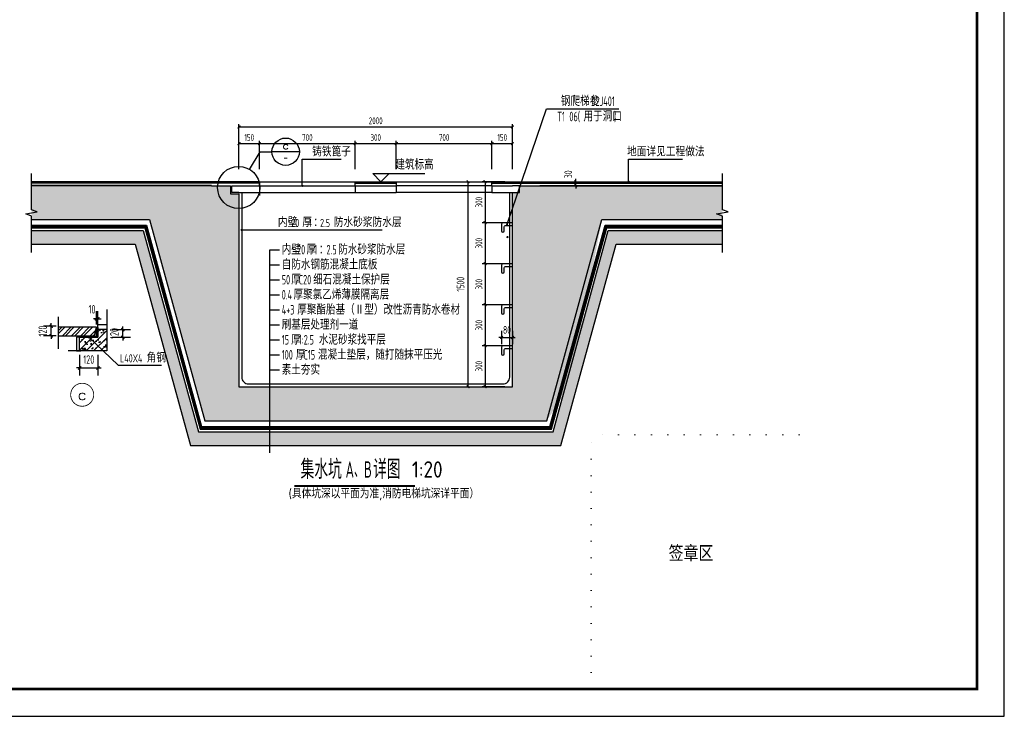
# Paper-space layout '布局1' of a CAD drawing. Extents: x -41982 to 68, y -29634 to 66.
# Tile 8 of 12: x -17930 to 68, y -29634 to -16892. Entities that reach past the tile are written whole.
import ezdxf
from ezdxf.enums import TextEntityAlignment as Align

# ---------------------------------------------------------------- set-up
doc = ezdxf.new("R2010")
doc.units = 0
doc.header["$LTSCALE"] = 1000
doc.linetypes.add('ACAD_ISO07W100', pattern=[3, 0, -3])
doc.linetypes.add('DASH', pattern=[0.35, 0.25, -0.1])
doc.layers.get('0').update_dxf_attribs({"color": 252})
doc.layers.get('Defpoints').update_dxf_attribs({"color": 252})
for name, color, linetype in [('_0', 252, 'Continuous'), ('A-ANNO-DIMS', 252, 'Continuous'), ('A-ANNO-LEVL', 252, 'Continuous'), ('A-ANNO-NOTE', 252, 'Continuous'), ('A-ANNO-TTLB', 252, 'Continuous'), ('A-STAIR', 252, 'Continuous'), ('A-STR-CONC-B', 252, 'Continuous'), ('DIM_ELEV', 252, 'Continuous'), ('DIM_IDEN', 252, 'Continuous'), ('DIM_LEAD', 252, 'Continuous'), ('DIM_SYMB', 252, 'Continuous'), ('jc', 252, 'Continuous'), ('PUB_DIM', 252, 'Continuous'), ('PUB_HATCH', 252, 'Continuous'), ('PUB_TEXT', 252, 'Continuous'), ('SURFACE', 252, 'Continuous'), ('WALL', 252, 'Continuous'), ('栏杆', 252, 'Continuous')]:
    doc.layers.add(name, color=color, linetype=linetype)
doc.layers.add('A-ANNO-SYMB', color=252, linetype='Continuous', plot=False)
doc.layers.add('签章区', color=252, linetype='ACAD_ISO07W100', lineweight=0, plot=False)
doc.styles.add('19 图框A1$0$!4#10#$0$Standard', font='gbenor.shx', dxfattribs={"bigfont": 'gbcbig.shx'})
doc.styles.add('_TCH_DIM', font='TSSDENG.shx', dxfattribs={"width": 0.8, "bigfont": 'hztxt.shx'})
doc.styles.add('_TCH_DIM_T3', font='TSSDENG.shx', dxfattribs={"width": 0.64, "bigfont": 'hztxt.shx'})
doc.styles.add('_TCH_LABEL', font='COMPLEX', dxfattribs={"bigfont": 'GBCBIG'})
doc.styles.add('Standard_T3', font='TSSDENG.shx', dxfattribs={"width": 0.64, "bigfont": 'hztxt.shx'})
doc.styles.add('仿宋', font='simfang.ttf')
doc.styles.add('邻里中心-雨水$0$STANDARD', font='GBENOR', dxfattribs={"bigfont": 'GBCBIG'})
doc.dimstyles.new('_TCH_ARCH&&20', dxfattribs={"dimtxt": 56, "dimasz": 20, "dimexe": 50, "dimexo": 60, "dimgap": 27, "dimtad": 1, "dimdec": 0, "dimtxsty": '_TCH_DIM_T3', "dimblk": 'ARCHTICK', "dimcen": 2.5, "dimclrt": 7, "dimazin": 2, "dimtfac": 1, "dimtdec": 0, "dimtix": 1, "dimtmove": 2, "dimatfit": 3})
doc.dimstyles.new('_TCH_ARCH-20', dxfattribs={"dimscale": 20, "dimtxt": 2.5, "dimasz": 1, "dimexe": 1, "dimexo": 1, "dimgap": 1, "dimtad": 1, "dimdec": 0, "dimtxsty": 'Standard_T3', "dimblk": 'ARCHTICK', "dimcen": 2.5, "dimclrt": 7, "dimazin": 2, "dimtfac": 1, "dimtdec": 0, "dimtix": 1, "dimtmove": 2, "dimatfit": 3})

# ---------------------------------------------------------------- blocks, each defined once
blk = doc.blocks.new('_ArchTick')
at = {"color": 0, "linetype": 'ByBlock', "const_width": 0.4}
blk.add_lwpolyline([(-0.5, -0.5), (0.5, 0.5)], dxfattribs=at)
blk = doc.blocks.new('*D115')
at = {"layer": 'Defpoints', "color": 0}
for p in [(4131.1, 1335.1), (4211.1, 1335.1), (4211.1, 1226.2)]:
    blk.add_point(p, dxfattribs=at)
at = {"layer": 'DIM_ELEV', "color": 0, "lineweight": -2}
for p, q in [((4131.1, 1226.2), (4111.1, 1226.2)), ((4131.1, 1275.1), (4131.1, 1176.2)), ((4131.1, 1226.2), (4211.1, 1226.2)), ((4211.1, 1275.1), (4211.1, 1176.2)), ((4211.1, 1226.2), (4231.1, 1226.2))]:
    blk.add_line(p, q, dxfattribs=at)
at = {"layer": 'DIM_ELEV', "color": 0, "lineweight": -2, "xscale": 20, "yscale": 20, "zscale": 20}
for p, rotation in [((4131.1, 1226.2), 0.0001585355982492), ((4211.1, 1226.2), 180.0001585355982)]:
    blk.add_blockref('_ArchTick', p, dxfattribs=dict(at, rotation=rotation))
at = {"layer": 'DIM_ELEV', "color": 7, "insert": (4171.1, 1281.2), "char_height": 56, "attachment_point": 5, "rotation": 0.00016, "style": '_TCH_DIM_T3'}
blk.add_mtext('\\A1;80', dxfattribs=at)
blk = doc.blocks.new('*D116')
at = {"layer": 'Defpoints', "color": 0}
for p in [(3758.1, 2365.7), (3886.1, 2365.7), (3758.1, 865.7)]:
    blk.add_point(p, dxfattribs=at)
at = {"layer": 'DIM_ELEV', "color": 0, "lineweight": -2}
for p, q in [((3818.1, 2365.7), (3936.1, 2365.7)), ((3886.1, 865.7), (3886.1, 2365.7)), ((3818.1, 865.7), (3936.1, 865.7))]:
    blk.add_line(p, q, dxfattribs=at)
at = {"layer": 'DIM_ELEV', "color": 0, "lineweight": -2, "xscale": 20, "yscale": 20, "zscale": 20}
for p, rotation in [((3886.1, 2365.7), 90), ((3886.1, 865.7), 270)]:
    blk.add_blockref('_ArchTick', p, dxfattribs=dict(at, rotation=rotation))
at = {"layer": 'DIM_ELEV', "color": 7, "insert": (3831.1, 1615.7), "char_height": 56, "attachment_point": 5, "rotation": 90, "style": '_TCH_DIM_T3'}
blk.add_mtext('\\A1;1500', dxfattribs=at)
blk = doc.blocks.new('*D117')
at = {"layer": 'Defpoints', "color": 0}
for p in [(4436.1, 2365.7), (4436.1, 2335.7), (4673.4, 2365.7)]:
    blk.add_point(p, dxfattribs=at)
at = {"layer": 'PUB_DIM', "color": 0, "lineweight": -2}
for p, q in [((4673.4, 2365.7), (4673.4, 2385.7)), ((4496.1, 2365.7), (4723.4, 2365.7)), ((4496.1, 2335.7), (4723.4, 2335.7)), ((4673.4, 2335.7), (4673.4, 2365.7)), ((4673.4, 2335.7), (4673.4, 2315.7))]:
    blk.add_line(p, q, dxfattribs=at)
at = {"layer": 'PUB_DIM', "color": 0, "lineweight": -2, "xscale": 20, "yscale": 20, "zscale": 20}
for p, rotation in [((4673.4, 2365.7), 270), ((4673.4, 2335.7), 90)]:
    blk.add_blockref('_ArchTick', p, dxfattribs=dict(at, rotation=rotation))
at = {"layer": 'PUB_DIM', "color": 7, "insert": (4618.4, 2419.7), "char_height": 56, "attachment_point": 5, "rotation": 90, "style": '_TCH_DIM_T3'}
blk.add_mtext('\\A1;30', dxfattribs=at)
blk = doc.blocks.new('*D81')
at = {"layer": 'Defpoints', "color": 0}
for p in [(141111.7, 212882.3), (141204.8, 212882.3), (141204.8, 212820.3)]:
    blk.add_point(p, dxfattribs=at)
at = {"layer": 'PUB_DIM', "color": 0, "lineweight": -2}
for p, q in [((141111.7, 212882.3), (141111.7, 212902.3)), ((141144.8, 212882.3), (141061.7, 212882.3)), ((141111.7, 212820.3), (141111.7, 212882.3)), ((141144.8, 212820.3), (141061.7, 212820.3)), ((141111.7, 212820.3), (141111.7, 212800.3))]:
    blk.add_line(p, q, dxfattribs=at)
at = {"layer": 'PUB_DIM', "color": 0, "lineweight": -2, "xscale": 20, "yscale": 20, "zscale": 20}
for p, rotation in [((141111.7, 212882.3), 270), ((141111.7, 212820.3), 90)]:
    blk.add_blockref('_ArchTick', p, dxfattribs=dict(at, rotation=rotation))
at = {"layer": 'PUB_DIM', "color": 7, "insert": (141056.7, 212851.3), "char_height": 56, "attachment_point": 5, "rotation": 90, "style": '_TCH_DIM_T3'}
blk.add_mtext('\\A1;120', dxfattribs=at)
blk = doc.blocks.new('*D82')
at = {"layer": 'Defpoints', "color": 0}
for p in [(141448.9, 212860.3), (141579.4, 212860.3), (141448.9, 212810.3)]:
    blk.add_point(p, dxfattribs=at)
at = {"layer": 'PUB_DIM', "color": 0, "lineweight": -2}
for p, q in [((141508.9, 212860.3), (141629.4, 212860.3)), ((141579.4, 212860.3), (141579.4, 212880.3)), ((141579.4, 212810.3), (141579.4, 212860.3)), ((141508.9, 212810.3), (141629.4, 212810.3)), ((141579.4, 212810.3), (141579.4, 212790.3))]:
    blk.add_line(p, q, dxfattribs=at)
at = {"layer": 'PUB_DIM', "color": 0, "lineweight": -2, "xscale": 20, "yscale": 20, "zscale": 20}
for p, rotation in [((141579.4, 212860.3), 270), ((141579.4, 212810.3), 90)]:
    blk.add_blockref('_ArchTick', p, dxfattribs=dict(at, rotation=rotation))
at = {"layer": 'PUB_DIM', "color": 7, "insert": (141524.4, 212835.3), "char_height": 56, "attachment_point": 5, "rotation": 90, "style": '_TCH_DIM_T3'}
blk.add_mtext('\\A1;120', dxfattribs=at)
blk = doc.blocks.new('*D83')
at = {"layer": 'Defpoints', "color": 0}
for p in [(141297.5, 212755), (141417, 212755), (141417, 212610)]:
    blk.add_point(p, dxfattribs=at)
at = {"layer": 'PUB_DIM', "color": 0, "lineweight": -2}
for p, q in [((141297.5, 212695), (141297.5, 212560)), ((141417, 212695), (141417, 212560)), ((141297.5, 212610), (141277.5, 212610)), ((141297.5, 212610), (141417, 212610)), ((141417, 212610), (141437, 212610))]:
    blk.add_line(p, q, dxfattribs=at)
at = {"layer": 'PUB_DIM', "color": 0, "lineweight": -2, "xscale": 20, "yscale": 20, "zscale": 20}
blk.add_blockref('_ArchTick', (141297.5, 212610), dxfattribs=at)
at = {"layer": 'PUB_DIM', "color": 0, "lineweight": -2, "xscale": 20, "yscale": 20, "zscale": 20, "rotation": 180}
blk.add_blockref('_ArchTick', (141417, 212610), dxfattribs=at)
at = {"layer": 'PUB_DIM', "color": 7, "insert": (141357.3, 212665), "char_height": 56, "attachment_point": 5, "style": '_TCH_DIM_T3'}
blk.add_mtext('\\A1;120', dxfattribs=at)
blk = doc.blocks.new('*D84')
at = {"layer": 'Defpoints', "color": 0}
for p in [(141417, 212931.6), (141407.2, 212833.8), (141417, 212833.8)]:
    blk.add_point(p, dxfattribs=at)
at = {"layer": 'PUB_DIM', "color": 0, "lineweight": -2}
for p, q in [((141407.2, 212893.8), (141407.2, 212981.6)), ((141417, 212893.8), (141417, 212981.6)), ((141407.2, 212931.6), (141387.2, 212931.6)), ((141407.2, 212931.6), (141417, 212931.6)), ((141417, 212931.6), (141437, 212931.6))]:
    blk.add_line(p, q, dxfattribs=at)
at = {"layer": 'PUB_DIM', "color": 0, "lineweight": -2, "xscale": 20, "yscale": 20, "zscale": 20}
blk.add_blockref('_ArchTick', (141407.2, 212931.6), dxfattribs=at)
at = {"layer": 'PUB_DIM', "color": 0, "lineweight": -2, "xscale": 20, "yscale": 20, "zscale": 20, "rotation": 180}
blk.add_blockref('_ArchTick', (141417, 212931.6), dxfattribs=at)
at = {"layer": 'PUB_DIM', "color": 7, "insert": (141378.3, 212993.4), "char_height": 56, "attachment_point": 5, "style": '_TCH_DIM_T3'}
blk.add_mtext('\\A1;10', dxfattribs=at)
blk = doc.blocks.new('*D176')
at = {"layer": 'A-ANNO-DIMS', "color": 0, "lineweight": -2}
for p, q in [((4156.1, 2365.7), (3990.2, 2365.7)), ((4010.2, 2365.7), (4010.2, 2065.7)), ((4156.1, 2065.7), (3990.2, 2065.7))]:
    blk.add_line(p, q, dxfattribs=at)
at = {"layer": 'Defpoints', "color": 0}
for p in [(4176.1, 2365.7), (4010.2, 2065.7), (4176.1, 2065.7)]:
    blk.add_point(p, dxfattribs=at)
at = {"layer": 'A-ANNO-DIMS', "color": 0, "lineweight": -2, "xscale": 20, "yscale": 20, "zscale": 20}
for p, rotation in [((4010.2, 2365.7), 90), ((4010.2, 2065.7), 270)]:
    blk.add_blockref('_ArchTick', p, dxfattribs=dict(at, rotation=rotation))
at = {"layer": 'A-ANNO-DIMS', "color": 7, "insert": (3965.2, 2215.7), "char_height": 50, "attachment_point": 5, "rotation": 90, "style": 'Standard_T3'}
blk.add_mtext('\\A1;300', dxfattribs=at)
blk = doc.blocks.new('*D177')
at = {"layer": 'A-ANNO-DIMS', "color": 0, "lineweight": -2}
for p, q in [((4156.1, 2065.7), (3990.2, 2065.7)), ((4010.2, 2065.7), (4010.2, 1765.7)), ((4156.1, 1765.7), (3990.2, 1765.7))]:
    blk.add_line(p, q, dxfattribs=at)
at = {"layer": 'Defpoints', "color": 0}
for p in [(4176.1, 2065.7), (4010.2, 1765.7), (4176.1, 1765.7)]:
    blk.add_point(p, dxfattribs=at)
at = {"layer": 'A-ANNO-DIMS', "color": 0, "lineweight": -2, "xscale": 20, "yscale": 20, "zscale": 20}
for p, rotation in [((4010.2, 2065.7), 90), ((4010.2, 1765.7), 270)]:
    blk.add_blockref('_ArchTick', p, dxfattribs=dict(at, rotation=rotation))
at = {"layer": 'A-ANNO-DIMS', "color": 7, "insert": (3965.2, 1915.7), "char_height": 50, "attachment_point": 5, "rotation": 90, "style": 'Standard_T3'}
blk.add_mtext('\\A1;300', dxfattribs=at)
blk = doc.blocks.new('*D178')
at = {"layer": 'A-ANNO-DIMS', "color": 0, "lineweight": -2}
for p, q in [((4156.1, 1765.7), (3990.2, 1765.7)), ((4010.2, 1765.7), (4010.2, 1465.7)), ((4156.1, 1465.7), (3990.2, 1465.7))]:
    blk.add_line(p, q, dxfattribs=at)
at = {"layer": 'Defpoints', "color": 0}
for p in [(4176.1, 1765.7), (4010.2, 1465.7), (4176.1, 1465.7)]:
    blk.add_point(p, dxfattribs=at)
at = {"layer": 'A-ANNO-DIMS', "color": 0, "lineweight": -2, "xscale": 20, "yscale": 20, "zscale": 20}
for p, rotation in [((4010.2, 1765.7), 90), ((4010.2, 1465.7), 270)]:
    blk.add_blockref('_ArchTick', p, dxfattribs=dict(at, rotation=rotation))
at = {"layer": 'A-ANNO-DIMS', "color": 7, "insert": (3965.2, 1615.7), "char_height": 50, "attachment_point": 5, "rotation": 90, "style": 'Standard_T3'}
blk.add_mtext('\\A1;300', dxfattribs=at)
blk = doc.blocks.new('*D179')
at = {"layer": 'A-ANNO-DIMS', "color": 0, "lineweight": -2}
for p, q in [((4156.1, 1465.7), (3990.2, 1465.7)), ((4010.2, 1465.7), (4010.2, 1165.7)), ((4156.1, 1165.7), (3990.2, 1165.7))]:
    blk.add_line(p, q, dxfattribs=at)
at = {"layer": 'Defpoints', "color": 0}
for p in [(4176.1, 1465.7), (4010.2, 1165.7), (4176.1, 1165.7)]:
    blk.add_point(p, dxfattribs=at)
at = {"layer": 'A-ANNO-DIMS', "color": 0, "lineweight": -2, "xscale": 20, "yscale": 20, "zscale": 20}
for p, rotation in [((4010.2, 1465.7), 90), ((4010.2, 1165.7), 270)]:
    blk.add_blockref('_ArchTick', p, dxfattribs=dict(at, rotation=rotation))
at = {"layer": 'A-ANNO-DIMS', "color": 7, "insert": (3965.2, 1315.7), "char_height": 50, "attachment_point": 5, "rotation": 90, "style": 'Standard_T3'}
blk.add_mtext('\\A1;300', dxfattribs=at)
blk = doc.blocks.new('*D180')
at = {"layer": 'A-ANNO-DIMS', "color": 0, "lineweight": -2}
for p, q in [((4156.1, 1165.7), (3990.2, 1165.7)), ((4010.2, 1165.7), (4010.2, 865.7)), ((4156.1, 865.7), (3990.2, 865.7))]:
    blk.add_line(p, q, dxfattribs=at)
at = {"layer": 'Defpoints', "color": 0}
for p in [(4176.1, 1165.7), (4010.2, 865.7), (4176.1, 865.7)]:
    blk.add_point(p, dxfattribs=at)
at = {"layer": 'A-ANNO-DIMS', "color": 0, "lineweight": -2, "xscale": 20, "yscale": 20, "zscale": 20}
for p, rotation in [((4010.2, 1165.7), 90), ((4010.2, 865.7), 270)]:
    blk.add_blockref('_ArchTick', p, dxfattribs=dict(at, rotation=rotation))
at = {"layer": 'A-ANNO-DIMS', "color": 7, "insert": (3965.2, 1015.7), "char_height": 50, "attachment_point": 5, "rotation": 90, "style": 'Standard_T3'}
blk.add_mtext('\\A1;300', dxfattribs=at)
blk = doc.blocks.new('*D181')
at = {"layer": 'A-ANNO-DIMS', "color": 0, "lineweight": -2}
for p, q in [((2211.1, 2580.9), (2211.1, 2786.4)), ((2211.1, 2766.4), (4211.1, 2766.4)), ((4211.1, 2580.9), (4211.1, 2786.4))]:
    blk.add_line(p, q, dxfattribs=at)
at = {"layer": 'Defpoints', "color": 0}
for p in [(4211.1, 2766.4), (2211.1, 2560.9), (4211.1, 2560.9)]:
    blk.add_point(p, dxfattribs=at)
at = {"layer": 'A-ANNO-DIMS', "color": 0, "lineweight": -2, "xscale": 20, "yscale": 20, "zscale": 20, "rotation": 180}
blk.add_blockref('_ArchTick', (2211.1, 2766.4), dxfattribs=at)
at = {"layer": 'A-ANNO-DIMS', "color": 0, "lineweight": -2, "xscale": 20, "yscale": 20, "zscale": 20}
blk.add_blockref('_ArchTick', (4211.1, 2766.4), dxfattribs=at)
at = {"layer": 'A-ANNO-DIMS', "color": 7, "insert": (3211.1, 2811.4), "char_height": 50, "attachment_point": 5, "style": 'Standard_T3'}
blk.add_mtext('\\A1;2000', dxfattribs=at)
blk = doc.blocks.new('*D182')
at = {"layer": 'A-ANNO-DIMS', "color": 0, "lineweight": -2}
for p, q in [((2211.1, 2458.6), (2211.1, 2664.1)), ((2361.4, 2458.6), (2361.4, 2664.1)), ((2211.1, 2644.1), (2361.4, 2644.1))]:
    blk.add_line(p, q, dxfattribs=at)
at = {"layer": 'Defpoints', "color": 0}
for p in [(2361.4, 2644.1), (2211.1, 2438.6), (2361.4, 2438.6)]:
    blk.add_point(p, dxfattribs=at)
at = {"layer": 'A-ANNO-DIMS', "color": 0, "lineweight": -2, "xscale": 20, "yscale": 20, "zscale": 20, "rotation": 180}
blk.add_blockref('_ArchTick', (2211.1, 2644.1), dxfattribs=at)
at = {"layer": 'A-ANNO-DIMS', "color": 0, "lineweight": -2, "xscale": 20, "yscale": 20, "zscale": 20}
blk.add_blockref('_ArchTick', (2361.4, 2644.1), dxfattribs=at)
at = {"layer": 'A-ANNO-DIMS', "color": 7, "insert": (2286.2, 2689.1), "char_height": 50, "attachment_point": 5, "style": 'Standard_T3'}
blk.add_mtext('\\A1;150', dxfattribs=at)
blk = doc.blocks.new('*D183')
at = {"layer": 'A-ANNO-DIMS', "color": 0, "lineweight": -2}
for p, q in [((2361.4, 2458.6), (2361.4, 2664.1)), ((3061.1, 2458.6), (3061.1, 2664.1)), ((2361.4, 2644.1), (3061.1, 2644.1))]:
    blk.add_line(p, q, dxfattribs=at)
at = {"layer": 'Defpoints', "color": 0}
for p in [(3061.1, 2644.1), (2361.4, 2438.6), (3061.1, 2438.6)]:
    blk.add_point(p, dxfattribs=at)
at = {"layer": 'A-ANNO-DIMS', "color": 0, "lineweight": -2, "xscale": 20, "yscale": 20, "zscale": 20, "rotation": 180}
blk.add_blockref('_ArchTick', (2361.4, 2644.1), dxfattribs=at)
at = {"layer": 'A-ANNO-DIMS', "color": 0, "lineweight": -2, "xscale": 20, "yscale": 20, "zscale": 20}
blk.add_blockref('_ArchTick', (3061.1, 2644.1), dxfattribs=at)
at = {"layer": 'A-ANNO-DIMS', "color": 7, "insert": (2711.2, 2689.1), "char_height": 50, "attachment_point": 5, "style": 'Standard_T3'}
blk.add_mtext('\\A1;700', dxfattribs=at)
blk = doc.blocks.new('*D184')
at = {"layer": 'A-ANNO-DIMS', "color": 0, "lineweight": -2}
for p, q in [((3061.1, 2458.6), (3061.1, 2664.1)), ((3361.1, 2458.6), (3361.1, 2664.1)), ((3061.1, 2644.1), (3361.1, 2644.1))]:
    blk.add_line(p, q, dxfattribs=at)
at = {"layer": 'Defpoints', "color": 0}
for p in [(3361.1, 2644.1), (3061.1, 2438.6), (3361.1, 2438.6)]:
    blk.add_point(p, dxfattribs=at)
at = {"layer": 'A-ANNO-DIMS', "color": 0, "lineweight": -2, "xscale": 20, "yscale": 20, "zscale": 20, "rotation": 180}
blk.add_blockref('_ArchTick', (3061.1, 2644.1), dxfattribs=at)
at = {"layer": 'A-ANNO-DIMS', "color": 0, "lineweight": -2, "xscale": 20, "yscale": 20, "zscale": 20}
blk.add_blockref('_ArchTick', (3361.1, 2644.1), dxfattribs=at)
at = {"layer": 'A-ANNO-DIMS', "color": 7, "insert": (3211.1, 2689.1), "char_height": 50, "attachment_point": 5, "style": 'Standard_T3'}
blk.add_mtext('\\A1;300', dxfattribs=at)
blk = doc.blocks.new('*D185')
at = {"layer": 'A-ANNO-DIMS', "color": 0, "lineweight": -2}
for p, q in [((3361.1, 2458.6), (3361.1, 2664.1)), ((4061.1, 2458.6), (4061.1, 2664.1)), ((3361.1, 2644.1), (4061.1, 2644.1))]:
    blk.add_line(p, q, dxfattribs=at)
at = {"layer": 'Defpoints', "color": 0}
for p in [(4061.1, 2644.1), (3361.1, 2438.6), (4061.1, 2438.6)]:
    blk.add_point(p, dxfattribs=at)
at = {"layer": 'A-ANNO-DIMS', "color": 0, "lineweight": -2, "xscale": 20, "yscale": 20, "zscale": 20, "rotation": 180}
blk.add_blockref('_ArchTick', (3361.1, 2644.1), dxfattribs=at)
at = {"layer": 'A-ANNO-DIMS', "color": 0, "lineweight": -2, "xscale": 20, "yscale": 20, "zscale": 20}
blk.add_blockref('_ArchTick', (4061.1, 2644.1), dxfattribs=at)
at = {"layer": 'A-ANNO-DIMS', "color": 7, "insert": (3711.1, 2689.1), "char_height": 50, "attachment_point": 5, "style": 'Standard_T3'}
blk.add_mtext('\\A1;700', dxfattribs=at)
blk = doc.blocks.new('*D186')
at = {"layer": 'A-ANNO-DIMS', "color": 0, "lineweight": -2}
for p, q in [((4061.1, 2458.6), (4061.1, 2664.1)), ((4211.1, 2458.6), (4211.1, 2664.1)), ((4061.1, 2644.1), (4211.1, 2644.1))]:
    blk.add_line(p, q, dxfattribs=at)
at = {"layer": 'Defpoints', "color": 0}
for p in [(4211.1, 2644.1), (4061.1, 2438.6), (4211.1, 2438.6)]:
    blk.add_point(p, dxfattribs=at)
at = {"layer": 'A-ANNO-DIMS', "color": 0, "lineweight": -2, "xscale": 20, "yscale": 20, "zscale": 20, "rotation": 180}
blk.add_blockref('_ArchTick', (4061.1, 2644.1), dxfattribs=at)
at = {"layer": 'A-ANNO-DIMS', "color": 0, "lineweight": -2, "xscale": 20, "yscale": 20, "zscale": 20}
blk.add_blockref('_ArchTick', (4211.1, 2644.1), dxfattribs=at)
at = {"layer": 'A-ANNO-DIMS', "color": 7, "insert": (4136.1, 2689.1), "char_height": 50, "attachment_point": 5, "style": 'Standard_T3'}
blk.add_mtext('\\A1;150', dxfattribs=at)
blk = doc.blocks.new('ahjet')
at = {"layer": 'PUB_HATCH'}
h = blk.add_hatch(dxfattribs=at)
h.set_pattern_fill('ANSI32', color=256, scale=8.928571)
h.set_pattern_definition([(45, (-1682041.247, 214407.802), (-30.0678218, 30.0678218), []), (45, (-1682021.202, 214407.802), (-30.0678218, 30.0678218), [])])
h.paths.add_polyline_path([(141407, 212875.6), (141157, 212875.6), (141157, 212820.3), (141393.6, 212820.3)])
h = blk.add_hatch(dxfattribs=at)
h.set_pattern_fill('金属', color=256, scale=4.464286)
h.set_pattern_definition([(45, (-1682041.247, 214407.802), (-7.891816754, 7.891816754), []), (45, (-1682035.986, 214407.802), (-7.891816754, 7.891816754), [])])
h.paths.add_polyline_path([(141417, 212810.3), (141297.5, 212810.3), (141297.5, 212818.1), (141408.5, 212818.1), (141408.5, 212875.3), (141417, 212875.3)])
h = blk.add_hatch(dxfattribs=at)
h.set_pattern_fill('钢筋混凝土', color=256, scale=13.392857)
h.set_pattern_definition([(45, (-1682041.247, 214407.802), (-23.67545026, 23.67545026), []), (50, (-1682041.25, 214407.8), (96.0616316, -8.4043038), [10.044643, -110.4910714]), (355, (-1682041.25, 214407.8), (-18.582768, 100.740018), [8.0357143, -88.392857]), (100.4514, (-1682033.24, 214407.1), (77.478935, 92.335653), [8.5366326, -93.9029614]), (46.1842, (-1682041.25, 214434.59), (142.934069, -22.167725), [15.066964, -165.736607]), (96.6356, (-1682029.34, 214432.74), (125.178041, 130.462215), [12.804949, -140.85442]), (351.1842, (-1682041.25, 214434.59), (125.177939, 130.462313), [12.053571, -132.589286]), (21, (-1682027.855, 214427.89), (79.9429088, -53.922173), [10.044643, -110.4910714]), (326, (-1682027.85, 214427.89), (32.586875, 97.1183096), [8.0357143, -88.392857]), (71.4514, (-1682021.19, 214423.4), (112.5298163, 43.1960487), [8.5366326, -93.9029614]), (37.5, (-1682041.247, 214407.802), (1.62855205, 44.5839983), [0, -87.3214286, 0, -89.7321429, 0, -88.7276786]), (7.5, (-1682041.247, 214407.8), (35.2325273, 52.8229971), [0, -51.1607143, 0, -85.3125, 0, -33.8169643]), (327.5, (-1682071.114, 214407.802), (71.4940763, -3.02074175), [0, -33.4821429, 0, -104.4642857, 0, -138.6160714]), (317.5, (-1682084.506, 214407.8), (78.1052905, 13.4069173), [0, -43.5267857, 0, -69.375, 0, -98.4375])])
h.paths.add_polyline_path([(141474, 212863.5), (141417, 212863.5), (141417, 212810.3), (141297.5, 212810.3), (141297.5, 212721), (141474, 212721)])
at = {"layer": 'PUB_DIM'}
blk.add_line((141157, 212943.2), (141157, 212735.4), dxfattribs=at)
blk.add_lwpolyline([(141474, 212991.9), (141474, 212721), (141223.2, 212721)], dxfattribs=at)
at = {"layer": 'SURFACE'}
for points in [[(141417, 212863.5), (141417, 212893.5), (141474, 212893.5), (141474, 212863.5)], [(141297.5, 212810.3), (141277.5, 212810.3), (141277.5, 212721), (141297.5, 212721)]]:
    blk.add_lwpolyline(points, dxfattribs=at)
at = {"layer": 'WALL'}
for points in [[(141157, 212875.6), (141157, 212820.3), (141393.6, 212820.3), (141407, 212875.6)], [(141417, 212810.3), (141297.5, 212810.3), (141297.5, 212818.1), (141408.5, 212818.1), (141408.5, 212875.3), (141417, 212875.3)]]:
    blk.add_lwpolyline(points, close=True, dxfattribs=at)
blk.add_lwpolyline([(141474, 212863.5), (141474, 212721), (141297.5, 212721), (141297.5, 212810.3), (141417, 212810.3), (141417, 212863.5), (141474, 212863.5)], dxfattribs=at)
at = {"layer": 'PUB_DIM'}
dim = blk.add_linear_dim(base=(141417, 212931.6), p1=(141407.2, 212833.8), p2=(141417, 212833.8), angle=0, dimstyle='_TCH_ARCH&&20', dxfattribs=at)
dim.commit()
dim.dimension.update_dxf_attribs({"geometry": '*D84', "text_midpoint": (141378.3, 212993.4), "dimtype": 129})
for p1, p2, distance, picture, middle in [((141204.8, 212820.3), (141204.8, 212882.3), 93.1, '*D81', (141056.7, 212851.3)), ((141448.9, 212810.3), (141448.9, 212860.3), -130.5, '*D82', (141524.4, 212835.3))]:
    dim = blk.add_aligned_dim(p1=p1, p2=p2, distance=distance, text='120', dimstyle='_TCH_ARCH&&20', dxfattribs=at)
    dim.commit()
    dim.dimension.update_dxf_attribs({"geometry": picture, "text_midpoint": middle})
dim = blk.add_aligned_dim(p1=(141297.5085, 212755.0044), p2=(141417.0498, 212755.0044), distance=-144.9577, dimstyle='_TCH_ARCH&&20', dxfattribs=at)
dim.commit()
dim.dimension.update_dxf_attribs({"geometry": '*D83', "text_midpoint": (141357.2791, 212665.0467)})
blk = doc.blocks.new('A$C763613B8')
at = {"layer": 'A-ANNO-NOTE'}
blk.add_hatch(color=256, dxfattribs=at).paths.add_polyline_path([(4179.4, 2053.9, 1), (4163.4, 2053.9, 1)], flags=17)
at = {"layer": 'PUB_HATCH'}
h = blk.add_hatch(dxfattribs=at)
h.set_pattern_fill('钢筋混凝土', color=256, scale=20)
h.set_pattern_definition([(45, (-2108556.82, 5625.85), (-35.3553391, 35.3553391), []), (50, (-2108556.82, 5625.85), (143.4520365, -12.550427), [15, -165]), (355, (-2108556.82, 5625.85), (-27.750267, 150.438427), [12, -132]), (100.4514, (-2108544.86, 5624.8), (115.701876, 137.887908), [12.748038, -140.228422]), (46.1842, (-2108556.82, 5665.85), (213.44821, -33.103803), [22.5, -247.5]), (96.6356, (-2108539.03, 5663.1), (186.932541, 194.823574), [19.122058, -210.3426]), (351.1842, (-2108556.82, 5665.85), (186.93239, 194.82372), [18, -198]), (21, (-2108536.82, 5655.85), (119.3814104, -80.523778), [15, -165]), (326, (-2108536.82, 5655.85), (48.663066, 145.030009), [12, -132]), (71.4514, (-2108526.87, 5649.14), (168.044526, 64.506099), [12.748038, -140.228422]), (37.5, (-2108556.82, 5625.85), (2.4319711, 66.5787708), [0, -130.4, 0, -134, 0, -132.5]), (7.5, (-2108556.82, 5625.85), (52.6139075, 78.8823424), [0, -76.4, 0, -127.4, 0, -50.5]), (327.5, (-2108601.42, 5625.85), (106.7644872, -4.5109743), [0, -50, 0, -156, 0, -207]), (317.5, (-2108621.42, 5625.85), (116.637234, 20.0209965), [0, -65, 0, -103.6, 0, -147])])
h.paths.add_polyline_path([(4865.3, 2088.2), (5745.3, 2088.2), (5745.3, 2335.7), (4411.1, 2335.7), (4263.1, 2335.7), (4263.1, 2285.7), (4211.1, 2285.7), (4211.1, 865.7), (2211.1, 865.7), (2211.1, 2277.8), (2149.6, 2277.8), (2149.6, 2335.7), (2011.1, 2335.7), (2011.1, 2336.9), (694.6, 2336.9), (694.6, 2088.2), (1557, 2088.2), (1888.1, 881.7), (4630.5, 875.6)])
h.paths.add_polyline_path([(4630.5, 875.6), (1888.1, 881.7), (1961.1, 615.7), (4461.1, 615.7)])
h = blk.add_hatch(dxfattribs=at)
h.set_pattern_fill('混凝土', color=256, scale=20)
h.set_pattern_definition([(50, (-2041750.86, 5530.33), (143.4520365, -12.550427), [15, -165]), (355, (-2041750.86, 5530.33), (-27.750267, 150.438427), [12, -132]), (100.4514, (-2041738.9, 5529.28), (115.701876, 137.887908), [12.748038, -140.228422]), (46.1842, (-2041750.86, 5570.33), (213.44821, -33.103803), [22.5, -247.5]), (96.6356, (-2041733.07, 5567.57), (186.932541, 194.823574), [19.122058, -210.3426]), (351.1842, (-2041750.86, 5570.33), (186.93239, 194.82372), [18, -198]), (21, (-2041730.86, 5560.33), (119.3814104, -80.523778), [15, -165]), (326, (-2041730.86, 5560.33), (48.663066, 145.030009), [12, -132]), (71.4514, (-2041720.91, 5553.62), (168.044526, 64.506099), [12.748038, -140.228422]), (37.5, (-2041750.86, 5530.33), (2.431971, 66.5787708), [0, -130.4, 0, -134, 0, -132.5]), (7.5, (-2041750.86, 5530.33), (52.6139075, 78.8823424), [0, -76.4, 0, -127.4, 0, -50.5]), (327.5, (-2041795.46, 5530.33), (106.7644872, -4.5109743), [0, -50, 0, -156, 0, -207]), (317.5, (-2041815.46, 5530.33), (116.637234, 20.0209965), [0, -65, 0, -103.6, 0, -147])])
h.paths.add_polyline_path([(1510.8, 2008.2), (694.6, 2008.2), (694.6, 1908.2), (1453, 1908.2), (1857.2, 435.7), (4565, 435.7), (4969.2, 1908.2), (5745.3, 1908.2), (5745.3, 2008.2), (4911.5, 2008.2), (4507.3, 535.7), (1914.9, 535.7)])
for points in [[(694.6, 1848.2), (694.6, 2114.4), (652.6, 2129.7), (736.6, 2144.5), (694.6, 2159.4), (694.6, 2425.7)], [(5745.3, 1848.2), (5745.3, 2114.4), (5703.3, 2129.7), (5787.3, 2144.5), (5745.3, 2159.4), (5745.3, 2425.7)]]:
    blk.add_lwpolyline(points)
at = {"layer": 'A-ANNO-LEVL'}
for p, q in [((3248.9, 2365.7), (3188.9, 2425.7)), ((3188.9, 2425.7), (3568.9, 2425.7)), ((3248.9, 2365.7), (3308.9, 2425.7))]:
    blk.add_line(p, q, dxfattribs=at)
at = {"layer": 'A-ANNO-NOTE'}
for p, q in [((4171.4, 2053.9), (4458.7, 2898.6)), ((4458.7, 2898.6), (4988.6, 2898.6))]:
    blk.add_line(p, q, dxfattribs=at)
at = {"layer": 'A-ANNO-SYMB'}
for p, q in [((2437.7, 989.2), (2437.7, 1868.4)), ((2437.7, 1868.4), (2507.7, 1868.4)), ((2437.7, 1758.5), (2507.7, 1758.5)), ((2437.7, 1648.6), (2507.7, 1648.6)), ((2437.7, 1538.7), (2507.7, 1538.7)), ((2437.7, 1428.8), (2507.7, 1428.8)), ((2437.7, 1318.9), (2507.7, 1318.9)), ((2437.7, 1209), (2507.7, 1209)), ((2437.7, 1099.1), (2507.7, 1099.1)), ((2437.7, 381.2), (2437.7, 989.2)), ((2437.7, 989.2), (2507.7, 989.2))]:
    blk.add_line(p, q, dxfattribs=at)
at = {"layer": 'A-STAIR', "color": 6, "linetype": 'DASH', "ltscale": 0.05, "const_width": 2.5}
for points in [[(2149.6, 2336.9), (694.6, 2336.9)], [(4263.1, 2336.9), (5745.3, 2336.9)]]:
    blk.add_lwpolyline(points, dxfattribs=at)
at = {"layer": 'A-STR-CONC-B'}
for points in [[(694.6, 2338.2), (2011.1, 2338.2), (2011.1, 2335.7), (2149.6, 2335.7), (2149.6, 2277.8), (2211.1, 2277.8), (2211.1, 865.7), (4211.1, 865.7), (4211.1, 2285.7), (4263.1, 2285.7), (4263.1, 2335.7), (4411.1, 2335.7), (4411.1, 2338.2), (5745.3, 2338.2)], [(694.6, 2088.2), (1557, 2088.2), (1961.1, 615.7), (4461.1, 615.7), (4865.3, 2088.2), (5745.3, 2088.2)]]:
    blk.add_lwpolyline(points, dxfattribs=at)
at = {"layer": 'DIM_ELEV'}
for p, q in [((1251, 2338.2), (1311, 2338.2)), ((3211.1, 865.7), (3271.1, 865.7))]:
    blk.add_line(p, q, dxfattribs=at)
at = {"layer": 'DIM_IDEN'}
for p, q in [((2288.4, 2456.1), (2365.3, 2585.3)), ((2365.3, 2585.3), (2452.5, 2585.3)), ((2652.5, 2585.3), (2452.5, 2585.3))]:
    blk.add_line(p, q, dxfattribs=at)
at = {"layer": 'DIM_IDEN', "const_width": 6}
blk.add_lwpolyline([(1148.8, 806.7, 1), (980.8, 806.7, 1)], format="xyb", close=True, dxfattribs=at)
at = {"layer": 'DIM_IDEN'}
for centre, radius in [((2552.5, 2585.3), 100), ((2209.4, 2323.2), 154.6)]:
    blk.add_circle(centre, radius, dxfattribs=at)
at = {"layer": 'DIM_LEAD'}
for p, q in [((2674, 2335.7), (2674, 2530.1)), ((2674, 2530.1), (2957.2, 2530.1)), ((5059.8, 2365.7), (5059.8, 2530.1)), ((5059.8, 2530.1), (5453.8, 2530.1)), ((2230.7, 2013.2), (2627.9, 2013.2)), ((2627.9, 2013.2), (3257.9, 2013.2)), ((1113.1, 1227.2), (1326.7, 1022.7)), ((1326.7, 1022.7), (1645.5, 1022.7))]:
    blk.add_line(p, q, dxfattribs=at)
at = {"layer": 'DIM_LEAD', "const_width": 8}
for points in [[(2674, 2331.7, 1), (2674, 2339.7, 1)], [(5059.8, 2361.7, 1), (5059.8, 2369.7, 1)], [(2226.7, 2013.2, 1), (2234.7, 2013.2, 1)], [(4174.1, 1956.4, 1), (4174.1, 1964.4, 1)], [(1110.3, 1230, 1), (1116, 1224.4, 1)]]:
    blk.add_lwpolyline(points, format="xyb", close=True, dxfattribs=at)
at = {"layer": 'jc', "color": 6}
for points in [[(2361.1, 2335.7), (2361.1, 2365.7), (694.6, 2365.7)], [(2361.1, 2355.7), (694.6, 2355.7)], [(2011.1, 2338.2), (694.6, 2338.2)], [(2011.1, 2335.7), (694.6, 2335.7)], [(2211.1, 2365.7), (4211.1, 2365.7)], [(3061.1, 2335.7), (3061.1, 2365.7), (3361.1, 2365.7), (3361.1, 2335.7)], [(3061.1, 2355.7), (3361.1, 2355.7)], [(4061.1, 2335.7), (4061.1, 2365.7), (5745.3, 2365.7)], [(4061.1, 2355.7), (5745.3, 2355.7)], [(4411.1, 2338.2), (5745.3, 2338.2)], [(4411.1, 2335.7), (5745.3, 2335.7)], [(2361.1, 2285.7), (2361.1, 2265.7)], [(694.6, 2048.2), (1533.9, 2048.2), (1938, 575.7), (4484.2, 575.7), (4888.4, 2048.2), (5745.3, 2048.2)], [(694.6, 2028.2), (1522.3, 2028.2), (1926.5, 555.7), (4495.8, 555.7), (4899.9, 2028.2), (5745.3, 2028.2)]]:
    blk.add_lwpolyline(points, dxfattribs=at)
blk.add_lwpolyline([(2231.1, 2285.7), (2231.1, 935.7, 0.414214), (2281.1, 885.7), (4141.1, 885.7, 0.414214), (4191.1, 935.7), (4191.1, 2285.7)], format="xyb", dxfattribs=at)
at = {"layer": 'jc', "color": 6, "linetype": 'DASH', "ltscale": 0.3, "const_width": 20}
blk.add_lwpolyline([(694.6, 2038.2), (1528.1, 2038.2), (1932.3, 565.7), (4490, 565.7), (4894.1, 2038.2), (5745.3, 2038.2)], dxfattribs=at)
at = {"layer": 'WALL'}
for p, q in [((2211.1, 2335.7), (2361.1, 2335.7)), ((3061.1, 2335.7), (3361.1, 2335.7)), ((4061.1, 2335.7), (4211.1, 2335.7)), ((2211.1, 2285.7), (2361.1, 2285.7)), ((3061.1, 2285.7), (3361.1, 2285.7)), ((4061.1, 2285.7), (4211.1, 2285.7))]:
    blk.add_line(p, q, dxfattribs=at)
for points in [[(2211.1, 2285.7), (2159.1, 2285.7), (2159.1, 2335.7), (2211.1, 2335.7)], [(2361.1, 2335.7), (2361.1, 2285.7)], [(3061.1, 2335.7), (3061.1, 2285.7)], [(3361.1, 2335.7), (3361.1, 2285.7)], [(4061.1, 2335.7), (4061.1, 2285.7)], [(4211.1, 2285.7), (4263.1, 2285.7), (4263.1, 2335.7), (4211.1, 2335.7)], [(4411.1, 2338.2), (4461.1, 2338.2)], [(694.6, 2008.2), (1510.8, 2008.2), (1914.9, 535.7), (4507.3, 535.7), (4911.5, 2008.2), (5745.3, 2008.2)], [(694.6, 1908.2), (1453, 1908.2), (1857.2, 435.7), (4565, 435.7), (4969.2, 1908.2), (5745.3, 1908.2)]]:
    blk.add_lwpolyline(points, dxfattribs=at)
at = {"layer": 'WALL', "color": 5}
for points in [[(2361.1, 2335.7), (3061.1, 2335.7)], [(4061.1, 2335.7), (3361.1, 2335.7)], [(2361.1, 2285.7), (3061.1, 2285.7)], [(4061.1, 2285.7), (3361.1, 2285.7)]]:
    blk.add_lwpolyline(points, dxfattribs=at)
at = {"layer": '栏杆'}
for points in [[(4211.1, 2065.7), (4141.1, 2065.7, 0.414214), (4131.1, 2055.7), (4131.1, 2005.7, 1), (4151.1, 2005.7), (4151.1, 2035.7, -0.414214), (4161.1, 2045.7), (4211.1, 2045.7)], [(4211.1, 1765.7), (4141.1, 1765.7, 0.414214), (4131.1, 1755.7), (4131.1, 1705.7, 1), (4151.1, 1705.7), (4151.1, 1735.7, -0.414214), (4161.1, 1745.7), (4211.1, 1745.7)], [(4211.1, 1465.7), (4141.1, 1465.7, 0.414214), (4131.1, 1455.7), (4131.1, 1405.7, 1), (4151.1, 1405.7), (4151.1, 1435.7, -0.414214), (4161.1, 1445.7), (4211.1, 1445.7)], [(4211.1, 1165.7), (4141.1, 1165.7, 0.414214), (4131.1, 1155.7), (4131.1, 1105.7, 1), (4151.1, 1105.7), (4151.1, 1135.7, -0.414214), (4161.1, 1145.7), (4211.1, 1145.7)]]:
    blk.add_lwpolyline(points, format="xyb", dxfattribs=at)
at = {"layer": 'WALL', "xscale": 1.12, "yscale": 1.12, "zscale": 1.12}
blk.add_blockref('ahjet', (-157207, -237120.3), dxfattribs=at)
at = {"layer": 'A-ANNO-LEVL', "color": 7, "style": '_TCH_DIM', "width": 0.8}
blk.add_text('建筑标高', height=70, dxfattribs=at).set_placement((3354.8, 2454.8))
at = {"layer": 'A-ANNO-NOTE', "color": 7, "style": '_TCH_DIM'}
for s, width, p in [('钢爬梯参', 0.8, (4564.8, 2919.6)), ('02J401', 0.64, (4788.8, 2919.6)), ('06(', 0.64, (4626.8, 2807.6)), ('用于洞口', 0.8, (4730.2, 2807.6)), (')', 0.64, (4954.2, 2807.6)), ('T1', 0.64, (4538.7, 2807.6))]:
    blk.add_text(s, height=70, dxfattribs=dict(at, width=width)).set_placement(p)
at = {"layer": 'A-ANNO-SYMB', "color": 7, "style": '_TCH_DIM'}
for s, width, p in [('内壁', 0.8, (2523.7, 1833.4)), ('20', 0.64, (2635.7, 1833.4)), ('厚', 0.8, (2704.6, 1833.4)), ('1', 0.64, (2760.6, 1833.4)), ('：', 0.8, (2795.1, 1833.4)), ('2.5', 0.64, (2851.1, 1833.4)), ('防水砂浆防水层', 0.8, (2937.2, 1833.4)), ('自防水钢筋混凝土底板', 0.8, (2523.7, 1723.5)), ('50', 0.64, (2523.7, 1613.6)), ('厚', 0.8, (2592.6, 1613.6)), ('C20', 0.64, (2648.6, 1613.6)), ('细石混凝土保护层', 0.8, (2753.7, 1613.6)), ('厚聚氯乙烯薄膜隔离层', 0.8, (2609.9, 1503.7)), ('0.4', 0.64, (2523.7, 1503.7)), ('4+3', 0.64, (2523.7, 1393.8)), ('厚聚酯胎基（Ⅱ型）改性沥青防水卷材', 0.8, (2637.4, 1393.8)), ('刷基层处理剂一道', 0.8, (2523.7, 1283.9)), ('15', 0.64, (2523.7, 1174)), ('厚', 0.8, (2592.6, 1174)), ('1:2.5', 0.64, (2648.6, 1174)), ('水泥砂浆找平层', 0.8, (2795.1, 1174)), ('100', 0.64, (2523.7, 1064.1)), ('厚', 0.8, (2627.1, 1064.1)), ('C15', 0.64, (2683.1, 1064.1)), ('混凝土垫层，随打随抹平压光', 0.8, (2788.2, 1064.1)), ('素土夯实', 0.8, (2523.7, 954.2))]:
    blk.add_text(s, height=70, dxfattribs=dict(at, width=width)).set_placement(p)
at = {"layer": 'PUB_TEXT', "style": '_TCH_LABEL'}
for s, height, width, p, p2 in [('c', 50.3, 1.5, (2529.2, 2604.1), (2575.9, 2604.1)), ('-', 52.2, 0.777778, (2535.1, 2514.6), (2569.9, 2514.6)), ('c', 73.9, 1.5, (1030.5, 769.8), (1099.1, 769.8))]:
    blk.add_text(s, height=height, dxfattribs=dict(at, width=width)).set_placement(p, p2, align=Align.FIT)
at = {"layer": 'PUB_TEXT', "style": '_TCH_DIM'}
for s, height, p in [('铸铁篦子', 67.52, (2746.3, 2551.1)), ('地面详见工程做法', 67.52, (5048.6, 2551.1)), ('内壁', 67.52, (2495.5, 2034.2)), ('厚', 67.5, (2673.8, 2034.2)), ('：', 67.5, (2754.9, 2034.2)), ('防水砂浆防水层', 67.52, (2904.1, 2034.2)), ('角钢', 67.52, (1535.9, 1043.7))]:
    blk.add_text(s, height=height, dxfattribs=at).set_placement(p)
at = {"layer": 'PUB_TEXT', "style": '_TCH_DIM', "width": 0.705882}
for s, p in [('20', (2593.8, 2034.2)), ('1', (2722.9, 2034.2)), ('2.5', (2804.1, 2034.2)), ('L40X4', (1341.9, 1043.7))]:
    blk.add_text(s, height=59.5, dxfattribs=at).set_placement(p)
at = {"layer": 'A-ANNO-DIMS'}
for p1, p2, distance, picture, middle in [((2211.1, 2560.9), (4211.1, 2560.9), 205.5, '*D181', (3211.1, 2811.4)), ((2211.1, 2438.6), (2361.4, 2438.6), 205.5, '*D182', (2286.2, 2689.1)), ((2361.4, 2438.6), (3061.1, 2438.6), 205.5, '*D183', (2711.2, 2689.1)), ((3061.1, 2438.6), (3361.1, 2438.6), 205.5, '*D184', (3211.1, 2689.1)), ((3361.1, 2438.6), (4061.1, 2438.6), 205.5, '*D185', (3711.1, 2689.1)), ((4061.1, 2438.6), (4211.1, 2438.6), 205.5, '*D186', (4136.1, 2689.1)), ((4176.1, 2365.7), (4176.1, 2065.7), -165.9, '*D176', (3965.2, 2215.7)), ((4176.1, 2065.7), (4176.1, 1765.7), -165.9, '*D177', (3965.2, 1915.7)), ((4176.1, 1765.7), (4176.1, 1465.7), -165.9, '*D178', (3965.2, 1615.7)), ((4176.1, 1465.7), (4176.1, 1165.7), -165.9, '*D179', (3965.2, 1315.7)), ((4176.1, 1165.7), (4176.1, 865.7), -165.9, '*D180', (3965.2, 1015.7))]:
    dim = blk.add_aligned_dim(p1=p1, p2=p2, distance=distance, dimstyle='_TCH_ARCH-20', dxfattribs=at)
    dim.commit()
    dim.dimension.update_dxf_attribs({"geometry": picture, "text_midpoint": middle})
at = {"layer": 'DIM_ELEV'}
for p1, p2, distance, picture, middle in [((3758.1, 865.7), (3758.1, 2365.7), -127.9, '*D116', (3831.1, 1615.7)), ((4131.1, 1335.1), (4211.1, 1335.1), -108.9, '*D115', (4171.1, 1281.2))]:
    dim = blk.add_aligned_dim(p1=p1, p2=p2, distance=distance, dimstyle='_TCH_ARCH&&20', dxfattribs=at)
    dim.commit()
    dim.dimension.update_dxf_attribs({"geometry": picture, "text_midpoint": middle})
at = {"layer": 'PUB_DIM'}
dim = blk.add_linear_dim(base=(4673.4, 2365.7), p1=(4436.1, 2335.7), p2=(4436.1, 2365.7), angle=90, dimstyle='_TCH_ARCH&&20', dxfattribs=at)
dim.commit()
dim.dimension.update_dxf_attribs({"geometry": '*D117', "text_midpoint": (4618.4, 2419.7), "dimtype": 129})
blk = doc.blocks.new('XT')
at = {"layer": 'DIM_SYMB', "const_width": 35}
blk.add_lwpolyline([(29070.5, 4211.5), (31275.8, 4211.5)], dxfattribs=at)
at = {"layer": '签章区', "ltscale": 0.1}
for p in [(34500, 500), (38300, 5150)]:
    blk.add_line(p, (34500, 5150), dxfattribs=at)
at = {"xscale": 2.5, "yscale": 2.5, "zscale": 2.5}
blk.add_blockref('A$C763613B8', (22532.5, 3864.3), dxfattribs=at)
at = {"layer": 'PUB_TEXT'}
for s, height, style, p in [('集水坑   详图', 350, '19 图框A1$0$!4#10#$0$Standard', (29185.3, 4342.8)), ('1:20', 300, '邻里中心-雨水$0$STANDARD', (31221.5, 4365)), ('(具体坑深以平面为准,消防电梯坑深详平面）', 168.794, '_TCH_DIM', (28967.8, 3987.8))]:
    blk.add_text(s, height=height, dxfattribs=dict(at, style=style)).set_placement(p)
at = {"layer": 'PUB_TEXT', "style": '_TCH_DIM', "width": 0.6}
blk.add_text('A、B', height=300, dxfattribs=at).set_placement((30009.1, 4365))
at = {"layer": '签章区', "style": '仿宋', "width": 0.8}
blk.add_text('签章区', height=250, dxfattribs=at).set_placement((35912.9, 2862.5))

psp = doc.layouts.new('布局1')

# ---------------------------------------------------------------- linework, layer by layer
at = {"layer": 'A-ANNO-TTLB'}
psp.add_lwpolyline([(-41982, -29634), (68, -29634), (68, 66), (-41982, 66)], close=True, dxfattribs=at)
at = {"layer": 'A-ANNO-TTLB', "const_width": 50}
psp.add_lwpolyline([(-40732, -29134), (-432, -29134), (-432, -434), (-40732, -434)], close=True, dxfattribs=at)

# ---------------------------------------------------------------- block references
at = {"layer": '_0'}
psp.add_blockref('XT', (-41982, -29634), dxfattribs=at)

doc.saveas('drawing.dxf')
